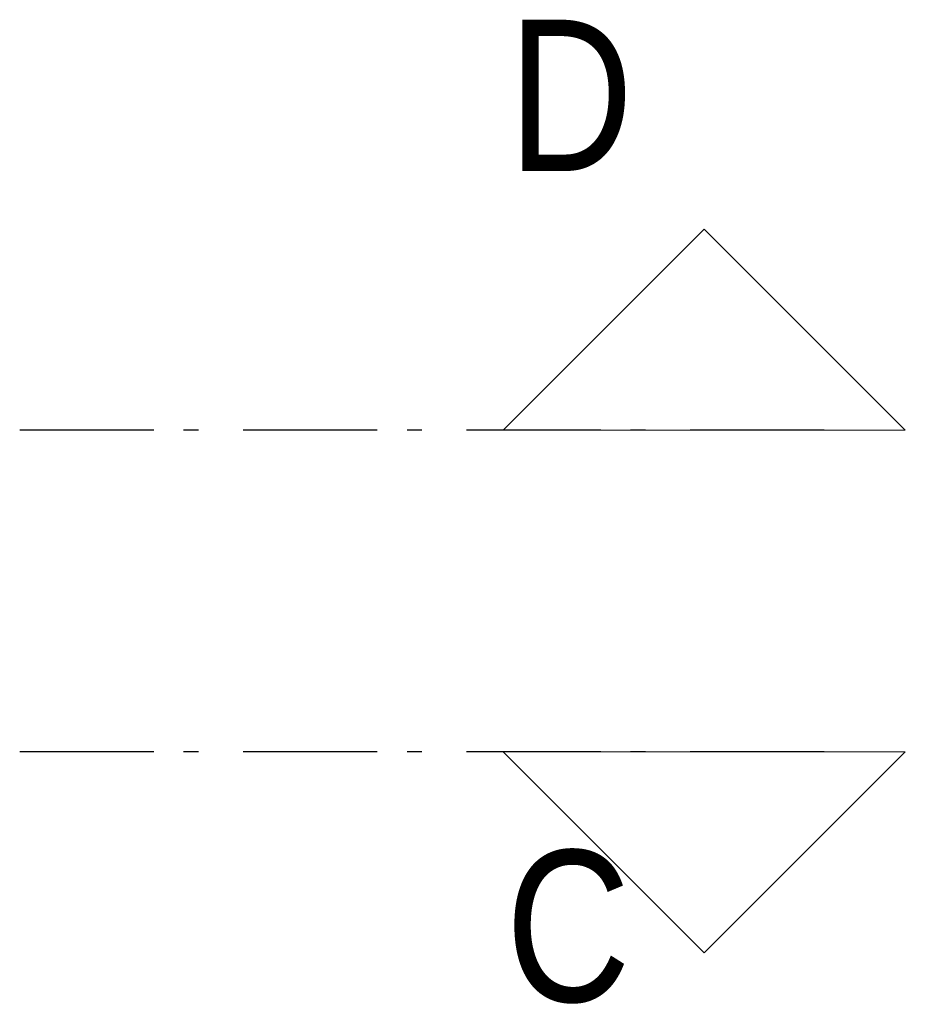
# Model space of a CAD drawing. Header units: millimetres. Extents: x 293454 to 524618, y 211738 to 307297.
# Tile 138 of 152: x 520872 to 522523, y 252259 to 254096. Entities that reach past the tile are written whole.
import ezdxf

# ---------------------------------------------------------------- set-up
doc = ezdxf.new("R2010")
doc.units = ezdxf.units.MM
doc.header["$LTSCALE"] = 400
doc.linetypes.add('STYLE_06', pattern=[1.041641, 0.625, -0.208282, 0.069427, -0.138931])
doc.layers.add('Binnenkozijnen', color=140, linetype='Continuous', lineweight=15)
doc.layers.add('None', color=7, linetype='Continuous', lineweight=9)
doc.styles.add('Arial Narrow', font='ARIALN.TTF', dxfattribs={"height": 222.25})

msp = doc.modelspace()

# ---------------------------------------------------------------- linework, layer by layer
at = {"layer": 'None', "color": 92, "linetype": 'STYLE_06', "lineweight": 25}
for p, q in [((522371.96562, 253330.02678), (520871.96562, 253330.02678)), ((522371.96562, 252730.02678), (520871.96562, 252730.02678))]:
    msp.add_line(p, q, dxfattribs=at)
at = {"layer": 'None', "color": 140, "linetype": 'Continuous', "lineweight": 15, "flags": 128}
for points in [[(522523.26081, 253330.02678), (521773.26081, 253330.02678), (522148.26081, 253705.02678)], [(522523.26081, 252730.02678), (521773.26081, 252730.02678), (522148.26081, 252355.02678)]]:
    msp.add_lwpolyline(points, close=True, dxfattribs=at)

# ---------------------------------------------------------------- texts
at = {"layer": 'Binnenkozijnen', "color": 1, "char_height": 282.22222, "attachment_point": 1, "style": 'Arial Narrow'}
for s, insert in [('D', (521782.80144, 254095.93852)), ('C', (521777.91041, 252546.11844))]:
    msp.add_mtext(s, dxfattribs=dict(at, insert=insert))

doc.saveas('drawing.dxf')
